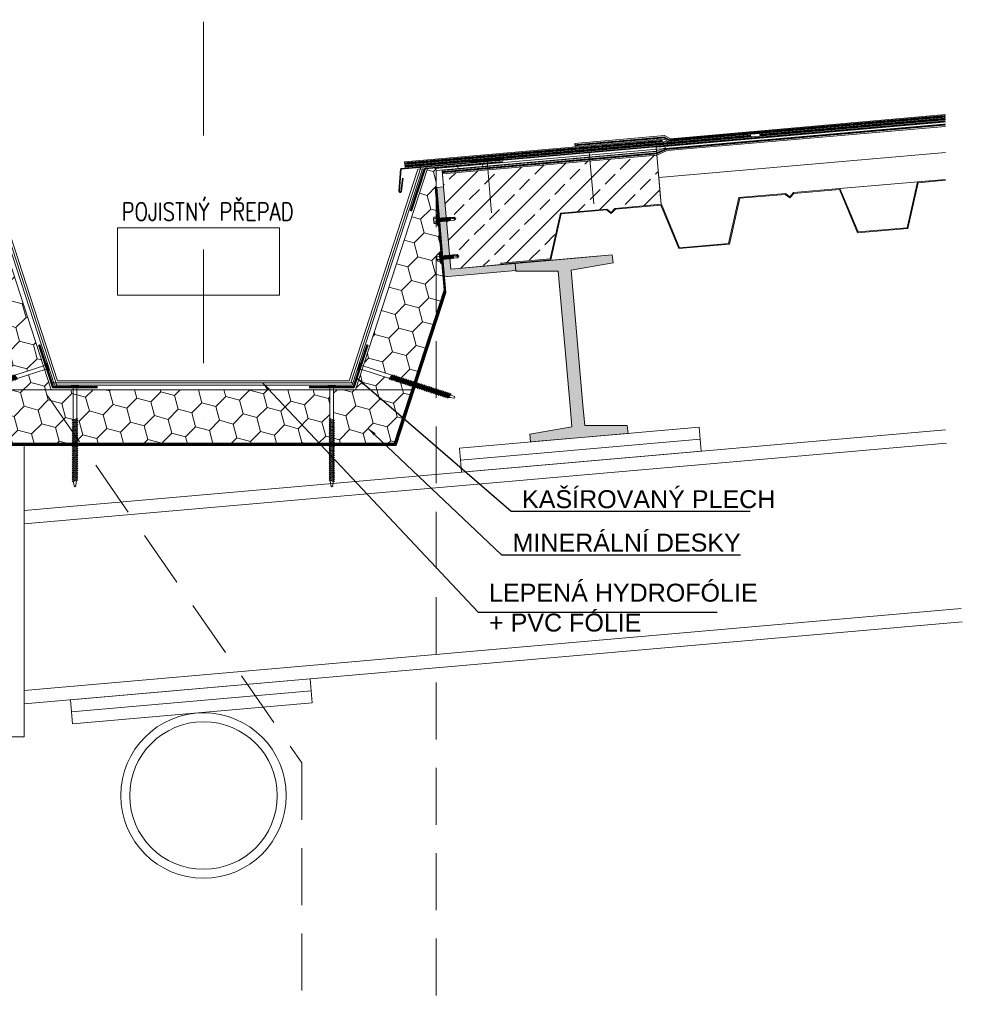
# Model space of a CAD drawing. Header units: millimetres. Extents: x -485339 to 350584, y -1189936 to 0.
# Tile 59 of 256: x -309679 to -308628, y -1059342 to -1058243. Entities that reach past the tile are written whole.
import ezdxf

# ---------------------------------------------------------------- set-up
doc = ezdxf.new("R2010")
doc.units = ezdxf.units.MM
doc.header["$LTSCALE"] = 10
for name, pattern in [('ACAD_ISO10W100', [18.5, 12, -3, 0.5, -3]), ('DASHDOT', [25.4, 12.7, -6.35, 0, -6.35]), ('ČÁRKOVANÁ', [19.05, 12.7, -6.35]), ('ČÁRKOVANÁ2', [9.525, 6.35, -3.175])]:
    doc.linetypes.add(name, pattern=pattern)
for name, color, linetype, lineweight in [('N_klemp', 220, 'Continuous', 35), ('N_popis', 10, 'Continuous', 18), ('N_čáry_plné', 10, 'Continuous', 18), ('N_čáry_pod', 10, 'ČÁRKOVANÁ', 18), ('N_šrary', 10, 'Continuous', 18), ('St_čáry_plné', 250, 'Continuous', 18), ('St_čáry_pod', 250, 'ČÁRKOVANÁ2', 18), ('St_šrafy', 250, 'Continuous', 18)]:
    doc.layers.add(name, color=color, linetype=linetype, lineweight=lineweight)
doc.styles.add('Andy', font='arial.ttf')
doc.styles.get("Standard").update_dxf_attribs({"font": 'simplex.shx', "width": 0.8})
doc.linetypes.add('LEPENÍ', pattern='A,3.81,[130,LTYPESHP.SHX,S=6.35,R=0,X=0,Y=0],3.81', length=7.62)
doc.linetypes.add('PVC', pattern='A,0,-0.0001,[6,atelier.SHX,S=0.01,R=0,X=0,Y=0],-0.08,[133,LTYPESHP.SHX,S=0.01,R=0,X=-0.01,Y=0],-0.07', length=0.1501)
doc.linetypes.add('ZIGZAG', pattern='A,0.00254,-5.08,[131,ltypeshp.shx,S=5.08,R=0,X=-5.08,Y=0],-10.16,[131,ltypeshp.shx,S=5.08,R=180,X=5.08,Y=0],-5.08', length=20.32254)
doc.dimstyles.get("Standard").update_dxf_attribs({"dimtxt": 0.18, "dimasz": 0.18, "dimexe": 0.18, "dimexo": 0.0625, "dimgap": 0.09, "dimtad": 0, "dimtih": 1, "dimtoh": 1, "dimdec": 4, "dimzin": 0, "dimdsep": 46, "dimtxsty": 'Standard', "dimcen": 0.09, "dimadec": 0, "dimazin": 0, "dimtfac": 1, "dimtdec": 4, "dimtofl": 0, "dimtmove": 0, "dimatfit": 3, "dimfxl": 1, "dimtolj": 1, "dimtzin": 0, "dimarcsym": 0})

# ---------------------------------------------------------------- blocks, each defined once
blk = doc.blocks.new('*U8596')
for p, q in [((-6, -3.4), (-6, 3.4)), ((-5.6, 4.5), (-2, 4.5)), ((-5.6, 2.2), (-2, 2.2)), ((-2, 4.5), (-1, 8)), ((-2, -4.5), (-2, 4.5)), ((0, 8), (-1, 8)), ((-1, -8), (-1, 8)), ((0, -8), (0, 8)), ((0, 2), (0.9, 2)), ((0, 1.9), (0.9, -2)), ((1.4, 2.8), (0.9, 2)), ((1.9, -2), (0.9, 2)), ((1.4, 2.8), (2.3, -2.7)), ((1.4, 2.8), (1.8, 2)), ((1.8, 2), (2.7, -2)), ((1.8, 2), (2.8, 2)), ((3.2, 2.8), (2.8, 2)), ((3.7, -2), (2.8, 2)), ((3.2, 2.8), (4.1, -2.7)), ((3.2, 2.8), (3.6, 2)), ((3.6, 2), (4.6, -2)), ((3.6, 2), (4.6, 2)), ((5, 2.8), (4.6, 2)), ((5.5, -2), (4.6, 2)), ((5, 2.8), (6, -2.7)), ((5, 2.8), (5.5, 2)), ((5.5, 2), (6.4, -2)), ((5.5, 2), (6.4, 2)), ((6.9, 2.8), (6.4, 2)), ((7.4, -2), (6.4, 2)), ((6.9, 2.8), (7.8, -2.7)), ((6.9, 2.8), (7.3, 2)), ((7.3, 2), (8.2, -2)), ((7.3, 2), (8.3, 2)), ((8.7, 2.8), (8.3, 2)), ((9.2, -2), (8.3, 2)), ((8.7, 2.8), (9.6, -2.7)), ((8.7, 2.8), (9.1, 2)), ((9.1, 2), (10.1, 2)), ((9.1, 2), (10.1, -2)), ((10.5, 2.8), (10.1, 2)), ((11, -2), (10.1, 2)), ((10.5, 2.8), (11.5, -2.7)), ((10.5, 2.8), (11, 2)), ((11, 2), (11.9, -2)), ((11, 2), (11.9, 2)), ((12.4, 2.8), (11.9, 2)), ((12.9, -2), (11.9, 2)), ((12.4, 2.8), (13.3, -2.7)), ((12.4, 2.8), (12.8, 2)), ((12.8, 2), (13.7, -2)), ((12.8, 2), (13.8, 2)), ((14.2, 2.8), (13.8, 2)), ((14.7, -2), (13.8, 2)), ((14.2, 2.8), (15.1, -2.7)), ((14.2, 2.8), (14.6, 2)), ((14.6, 2), (15.6, -2)), ((14.6, 2), (15.6, 2)), ((16, 2.8), (15.6, 2)), ((15.6, 2), (17, -2)), ((16, 2.8), (17, -2)), ((16, 2.8), (16.5, 2)), ((16.5, 2), (17, -2)), ((16.5, 2), (17, 2)), ((17, 2), (17.6, 2.3)), ((17, 2), (17, -2)), ((22.3, -0.3), (17.5, 1.2)), ((25, 0), (17.6, 2.3)), ((17.6, 2.3), (23, 2.3)), ((17.6, -2.3), (17.6, 1.2)), ((18.3, 2.1), (22.9, 2.1)), ((25, 0), (22.3, -0.3)), ((22.9, 2.1), (23, 2.3)), ((24.6, 0.1), (22.9, 2.1)), ((25, 0), (23, 2.3)), ((23, -2.3), (25, 0)), ((-5.6, -2.2), (-2, -2.2)), ((-5.6, -4.5), (-2, -4.5)), ((-2, -4.5), (-1, -8)), ((0, -8), (-1, -8)), ((0, 0), (0.5, -2.7)), ((0, -2), (0, -1.9)), ((0.5, -2.7), (0, -2)), ((0, -2), (0, -2)), ((0.5, -2.7), (0.9, -2)), ((0.9, -2), (1.9, -2)), ((2.3, -2.7), (1.9, -2)), ((2.3, -2.7), (2.7, -2)), ((2.7, -2), (3.7, -2)), ((4.1, -2.7), (3.7, -2)), ((4.1, -2.7), (4.6, -2)), ((4.6, -2), (5.5, -2)), ((6, -2.7), (5.5, -2)), ((6, -2.7), (6.4, -2)), ((6.4, -2), (7.4, -2)), ((7.8, -2.7), (7.4, -2)), ((7.8, -2.7), (8.2, -2)), ((8.2, -2), (9.2, -2)), ((9.6, -2.7), (9.2, -2)), ((9.6, -2.7), (10.1, -2)), ((10.1, -2), (11, -2)), ((11.5, -2.7), (11, -2)), ((11.5, -2.7), (11.9, -2)), ((11.9, -2), (12.9, -2)), ((13.3, -2.7), (12.9, -2)), ((13.3, -2.7), (13.7, -2)), ((13.7, -2), (14.7, -2)), ((15.1, -2.7), (14.7, -2)), ((15.1, -2.7), (15.6, -2)), ((15.6, -2), (17, -2)), ((17.6, -2.3), (17, -2)), ((17.6, -2.3), (23, -2.3)), ((23, -2.3), (22.3, -0.3))]:
    blk.add_line(p, q)
for centre, radius, start, end in [((-4.3, 3.4), 1.66, 137.4679, 222.5321), ((0, 0), 6, 157.9757, 202.0243), ((17.6, 1.8), 0.573, 138.0954, 252.4955), ((-4.3, -3.4), 1.66, 137.4679, 222.5321)]:
    blk.add_arc(centre, radius, start, end)
blk = doc.blocks.new('G$C19A75D08')
at = {"layer": 'N_čáry_plné', "linetype": 'ByBlock'}
for p, q in [((-4.1, 0.3), (-4.1, 0)), ((-4.1, 0.3), (4.1, 0.3)), ((-4.1, 0), (-3.9, 0)), ((-4.1, 0), (4.1, 0)), ((2.1, 0.3), (-2.1, 0.3)), ((4.1, 0.3), (4.1, 0)), ((-2.1, -37.5), (-2.1, -2.3)), ((2.1, -36.2), (2.1, -2.3)), ((-3.1, -38.4), (-2.1, -37.5)), ((-3.1, -38.4), (-2.1, -38.6)), ((-3.1, -40.5), (-2.1, -39.6)), ((-3.1, -40.5), (-2.1, -40.7)), ((-3.1, -42.5), (-2.1, -41.7)), ((-3.1, -42.5), (-2.1, -42.7)), ((-3.1, -44.6), (-2.1, -43.7)), ((-2.1, -37.5), (2.1, -36.2)), ((-2.1, -38.6), (2.1, -37.2)), ((-2.1, -39.6), (2.1, -38.2)), ((-2.1, -38.6), (-2.1, -39.6)), ((-2.1, -40.7), (2.1, -39.3)), ((-2.1, -41.7), (2.1, -40.3)), ((-2.1, -40.7), (-2.1, -41.7)), ((-2.1, -42.7), (2.1, -41.4)), ((-2.1, -43.7), (2.1, -42.3)), ((-2.1, -42.7), (-2.1, -43.7)), ((-2.1, -44.8), (2.1, -43.4)), ((2.1, -35.2), (2.1, -36.2)), ((2.1, -36.2), (3.1, -36.4)), ((2.1, -37.2), (3.1, -36.4)), ((2.1, -37.2), (2.1, -38.2)), ((2.1, -38.2), (3.1, -38.4)), ((2.1, -39.3), (3.1, -38.4)), ((2.1, -39.3), (2.1, -40.3)), ((2.1, -40.3), (3.1, -40.5)), ((2.1, -41.4), (3.1, -40.5)), ((2.1, -41.4), (2.1, -42.3)), ((2.1, -42.3), (3.1, -42.5)), ((2.1, -43.4), (3.1, -42.5)), ((2.1, -43.4), (2.1, -44.4)), ((-3.1, -44.6), (-2.1, -44.8)), ((-3.1, -46.7), (-2.1, -45.8)), ((-3.1, -46.7), (-2.1, -46.9)), ((-3.1, -48.7), (-2.1, -47.8)), ((-3.1, -48.7), (-2.1, -48.9)), ((-3.1, -50.8), (-2.1, -49.9)), ((-3.1, -50.8), (-2.1, -51)), ((-3.1, -52.8), (-2.1, -51.9)), ((-3.1, -52.8), (-2.1, -53)), ((-3.1, -54.9), (-2.1, -54)), ((-3.1, -54.9), (-2.1, -55.1)), ((-2.1, -45.8), (2.1, -44.4)), ((-2.1, -44.8), (-2.1, -45.8)), ((-2.1, -46.9), (2.1, -45.5)), ((-2.1, -47.8), (2.1, -46.5)), ((-2.1, -46.9), (-2.1, -47.8)), ((-2.1, -48.9), (2.1, -47.5)), ((-2.1, -49.9), (2.1, -48.5)), ((-2.1, -48.9), (-2.1, -49.9)), ((-2.1, -51), (2.1, -49.6)), ((-2.1, -51.9), (2.1, -50.6)), ((-2.1, -51), (-2.1, -51.9)), ((-2.1, -53), (2.1, -51.7)), ((-2.1, -54), (2.1, -52.6)), ((-2.1, -53), (-2.1, -54)), ((-2.1, -55.1), (2.1, -53.7)), ((-2.1, -56.1), (2.1, -54.7)), ((2.1, -44.4), (3.1, -44.6)), ((2.1, -45.5), (3.1, -44.6)), ((2.1, -45.5), (2.1, -46.5)), ((2.1, -46.5), (3.1, -46.7)), ((2.1, -47.5), (3.1, -46.7)), ((2.1, -47.5), (2.1, -48.5)), ((2.1, -48.5), (3.1, -48.7)), ((2.1, -49.6), (3.1, -48.7)), ((2.1, -49.6), (2.1, -50.6)), ((2.1, -50.6), (3.1, -50.8)), ((2.1, -51.7), (3.1, -50.8)), ((2.1, -51.7), (2.1, -52.6)), ((2.1, -52.6), (3.1, -52.8)), ((2.1, -53.7), (3.1, -52.8)), ((2.1, -53.7), (2.1, -54.7)), ((2.1, -54.7), (3.1, -54.9)), ((2.1, -55.8), (3.1, -54.9)), ((-3.1, -56.9), (-2.1, -56.1)), ((-3.1, -56.9), (-2.1, -57.1)), ((-3.1, -59), (-2.1, -58.1)), ((-3.1, -59), (-2.1, -59.2)), ((-3.1, -61.1), (-2.1, -60.2)), ((-3.1, -61.1), (-2.1, -61.3)), ((-3.1, -63.1), (-2.1, -62.2)), ((-3.1, -63.1), (-2.1, -63.3)), ((-3.1, -65.2), (-2.1, -64.3)), ((-3.1, -65.2), (-2.1, -65.4)), ((-2.1, -55.1), (-2.1, -56.1)), ((-2.1, -57.1), (2.1, -55.8)), ((-2.1, -58.1), (2.1, -56.7)), ((-2.1, -57.1), (-2.1, -58.1)), ((-2.1, -59.2), (2.1, -57.8)), ((-2.1, -60.2), (2.1, -58.8)), ((-2.1, -59.2), (-2.1, -60.2)), ((-2.1, -61.3), (2.1, -59.9)), ((-2.1, -62.2), (2.1, -60.9)), ((-2.1, -61.3), (-2.1, -62.2)), ((-2.1, -63.3), (2.1, -61.9)), ((-2.1, -64.3), (2.1, -62.9)), ((-2.1, -63.3), (-2.1, -64.3)), ((-2.1, -65.4), (2.1, -64)), ((-2.1, -66.4), (2.1, -65)), ((-2.1, -65.4), (-2.1, -66.4)), ((2.1, -55.8), (2.1, -56.7)), ((2.1, -56.7), (3.1, -56.9)), ((2.1, -57.8), (3.1, -56.9)), ((2.1, -57.8), (2.1, -58.8)), ((2.1, -58.8), (3.1, -59)), ((2.1, -59.9), (3.1, -59)), ((2.1, -59.9), (2.1, -60.9)), ((2.1, -60.9), (3.1, -61.1)), ((2.1, -61.9), (3.1, -61.1)), ((2.1, -61.9), (2.1, -62.9)), ((2.1, -62.9), (3.1, -63.1)), ((2.1, -64), (3.1, -63.1)), ((2.1, -64), (2.1, -65)), ((2.1, -65), (3.1, -65.2)), ((2.1, -66.1), (3.1, -65.2)), ((-3.1, -67.2), (-2.1, -66.4)), ((-3.1, -67.2), (-2.1, -67.4)), ((-3.1, -69.3), (-2.1, -68.4)), ((-3.1, -69.3), (-2.1, -69.5)), ((-3.1, -71.4), (-2.1, -70.5)), ((-3.1, -71.4), (-2.1, -71.6)), ((-3.1, -73.4), (-2.1, -72.5)), ((-3.1, -73.4), (-2.1, -73.6)), ((-3.1, -75.5), (-2.1, -74.6)), ((-3.1, -75.5), (-2.1, -75.7)), ((-3.1, -77.5), (-2.1, -76.6)), ((-2.1, -67.4), (2.1, -66.1)), ((-2.1, -68.4), (2.1, -67)), ((-2.1, -67.4), (-2.1, -68.4)), ((-2.1, -69.5), (2.1, -68.1)), ((-2.1, -70.5), (2.1, -69.1)), ((-2.1, -69.5), (-2.1, -70.5)), ((-2.1, -71.6), (2.1, -70.2)), ((-2.1, -72.5), (2.1, -71.2)), ((-2.1, -71.6), (-2.1, -72.5)), ((-2.1, -73.6), (2.1, -72.2)), ((-2.1, -74.6), (2.1, -73.2)), ((-2.1, -73.6), (-2.1, -74.6)), ((-2.1, -75.7), (2.1, -74.3)), ((-2.1, -76.6), (2.1, -75.3)), ((-2.1, -75.7), (-2.1, -76.6)), ((-2.1, -77.7), (2.1, -76.4)), ((2.1, -66.1), (2.1, -67)), ((2.1, -67), (3.1, -67.2)), ((2.1, -68.1), (3.1, -67.2)), ((2.1, -68.1), (2.1, -69.1)), ((2.1, -69.1), (3.1, -69.3)), ((2.1, -70.2), (3.1, -69.3)), ((2.1, -70.2), (2.1, -71.2)), ((2.1, -71.2), (3.1, -71.4)), ((2.1, -72.2), (3.1, -71.4)), ((2.1, -72.2), (2.1, -73.2)), ((2.1, -73.2), (3.1, -73.4)), ((2.1, -74.3), (3.1, -73.4)), ((2.1, -74.3), (2.1, -75.3)), ((2.1, -75.3), (3.1, -75.5)), ((2.1, -76.4), (3.1, -75.5)), ((2.1, -76.4), (2.1, -77.3)), ((-3.1, -77.5), (-2.1, -77.7)), ((-3.1, -79.6), (-2.1, -78.7)), ((-3.1, -79.6), (-2.1, -79.8)), ((-3.1, -81.6), (-2.1, -80.8)), ((-3.1, -81.6), (-2.1, -81.8)), ((-3.1, -83.7), (-2.1, -82.8)), ((-3.1, -83.7), (-2.1, -83.9)), ((-3.1, -85.8), (-2.1, -84.9)), ((-3.1, -85.8), (-2.1, -86)), ((-3.1, -87.8), (-2.1, -86.9)), ((-3.1, -87.8), (-2.1, -88)), ((-2.1, -78.7), (2.1, -77.3)), ((-2.1, -77.7), (-2.1, -78.7)), ((-2.1, -79.8), (2.1, -78.4)), ((-2.1, -80.8), (2.1, -79.4)), ((-2.1, -79.8), (-2.1, -80.8)), ((-2.1, -81.8), (2.1, -80.5)), ((-2.1, -82.8), (2.1, -81.4)), ((-2.1, -81.8), (-2.1, -82.8)), ((-2.1, -83.9), (2.1, -82.5)), ((-2.1, -84.9), (2.1, -83.5)), ((-2.1, -83.9), (-2.1, -84.9)), ((-2.1, -86), (2.1, -84.6)), ((-2.1, -86.9), (2.1, -85.6)), ((-2.1, -86), (-2.1, -86.9)), ((-2.1, -88), (2.1, -86.6)), ((-2.1, -89), (2.1, -87.6)), ((2.1, -77.3), (3.1, -77.5)), ((2.1, -78.4), (3.1, -77.5)), ((2.1, -78.4), (2.1, -79.4)), ((2.1, -79.4), (3.1, -79.6)), ((2.1, -80.5), (3.1, -79.6)), ((2.1, -80.5), (2.1, -81.4)), ((2.1, -81.4), (3.1, -81.6)), ((2.1, -82.5), (3.1, -81.6)), ((2.1, -82.5), (2.1, -83.5)), ((2.1, -83.5), (3.1, -83.7)), ((2.1, -84.6), (3.1, -83.7)), ((2.1, -84.6), (2.1, -85.6)), ((2.1, -85.6), (3.1, -85.8)), ((2.1, -86.6), (3.1, -85.8)), ((2.1, -86.6), (2.1, -87.6)), ((2.1, -87.6), (3.1, -87.8)), ((2.1, -88.7), (3.1, -87.8)), ((-3.1, -89.9), (-2.1, -89)), ((-3.1, -89.9), (-2.1, -90.1)), ((-3.1, -91.9), (-2.1, -91)), ((-3.1, -91.9), (-2.1, -92.1)), ((-3.1, -94), (-2.1, -93.1)), ((-3.1, -94), (-2.1, -94.2)), ((-3.1, -96.1), (-2.1, -95.2)), ((-3.1, -96.1), (-2.1, -96.3)), ((-3.1, -98.1), (-2.1, -97.2)), ((-3.1, -98.1), (-2.1, -98.3)), ((-2.1, -88), (-2.1, -89)), ((-2.1, -90.1), (2.1, -88.7)), ((-2.1, -91), (2.1, -89.7)), ((-2.1, -90.1), (-2.1, -91)), ((-2.1, -92.1), (2.1, -90.8)), ((-2.1, -93.1), (2.1, -91.7)), ((-2.1, -92.1), (-2.1, -93.1)), ((-2.1, -94.2), (2.1, -92.8)), ((-2.1, -95.2), (2.1, -93.8)), ((-2.1, -94.2), (-2.1, -95.2)), ((-2.1, -96.3), (2.1, -94.9)), ((-2.1, -97.2), (2.1, -95.9)), ((-2.1, -96.3), (-2.1, -97.2)), ((-2.1, -98.3), (2.1, -96.9)), ((-2.1, -99.3), (2.1, -97.9)), ((-2.1, -98.3), (-2.1, -99.3)), ((2.1, -88.7), (2.1, -89.7)), ((2.1, -89.7), (3.1, -89.9)), ((2.1, -90.8), (3.1, -89.9)), ((2.1, -90.8), (2.1, -91.7)), ((2.1, -91.7), (3.1, -91.9)), ((2.1, -92.8), (3.1, -91.9)), ((2.1, -92.8), (2.1, -93.8)), ((2.1, -93.8), (3.1, -94)), ((2.1, -94.9), (3.1, -94)), ((2.1, -94.9), (2.1, -95.9)), ((2.1, -95.9), (3.1, -96.1)), ((2.1, -96.9), (3.1, -96.1)), ((2.1, -96.9), (2.1, -97.9)), ((2.1, -97.9), (3.1, -98.1)), ((2.1, -99), (3.1, -98.1)), ((-3.1, -100.2), (-2.1, -99.3)), ((-3.1, -100.2), (-2.1, -100.4)), ((-3.1, -102.2), (-2.1, -101.3)), ((-3.1, -102.2), (-2.1, -102.4)), ((-3.1, -104.3), (-2.1, -103.4)), ((-3.1, -104.3), (-2.1, -104.5)), ((-3.1, -106.3), (-2.1, -105.5)), ((-3.1, -106.3), (-2.1, -106.5)), ((-2.1, -100.4), (2.1, -99)), ((-2.1, -101.3), (2.1, -100)), ((-2.1, -100.4), (-2.1, -101.3)), ((-2.1, -102.4), (2.1, -101.1)), ((-2.1, -103.4), (2.1, -102)), ((-2.1, -102.4), (-2.1, -103.4)), ((-2.1, -104.5), (2.1, -103.1)), ((-2.1, -105.5), (2.1, -104.1)), ((-2.1, -104.5), (-2.1, -105.5)), ((-2.1, -106.5), (2.1, -105.2)), ((-1.5, -107.1), (-2.1, -106.5)), ((-1.5, -107.1), (-1, -111.2)), ((1.5, -107.1), (1, -111.2)), ((1.5, -107.1), (2.1, -105.2)), ((2.1, -99), (2.1, -100)), ((2.1, -100), (3.1, -100.2)), ((2.1, -101.1), (3.1, -100.2)), ((2.1, -101.1), (2.1, -102)), ((2.1, -102), (3.1, -102.2)), ((2.1, -103.1), (3.1, -102.2)), ((2.1, -103.1), (2.1, -104.1)), ((2.1, -104.1), (3.1, -104.3)), ((2.1, -105.2), (3.1, -104.3)), ((-1, -111.2), (0, -112.2)), ((1, -111.2), (0, -112.2))]:
    blk.add_line(p, q, dxfattribs=at).dxf.unprotected_set("ltscale", 0)
for centre, radius, start, end in [((0, -16), 16.7, 75.75, 104.25), ((-5.3, -3.3), 3.51, 24.4705, 69.4691), ((-3.1, -2.3), 1.03, 0, 24.4705), ((3.1, -2.3), 1.03, 155.5295, 180), ((5.3, -3.3), 3.51, 110.5309, 155.5295)]:
    blk.add_arc(centre, radius, start, end, dxfattribs=at).dxf.unprotected_set("ltscale", 0)

msp = doc.modelspace()

# ---------------------------------------------------------------- hatches: boundary and pattern name
at = {"layer": 'N_šrary', "lineweight": 0}
h = msp.add_hatch(dxfattribs=at)
h.set_pattern_fill('HONEY', color=253, scale=5, angle=350, style=0)
h.set_pattern_definition([(345, (-313583.206, -1055506.693), (26.559393, 7.116568), [15.875, -31.75]), (105, (-313583.206, -1055506.693), (-19.442825, 19.442825), [15.875, -31.75]), (45, (-313583.206, -1055506.693), (7.116568, 26.559393), [-31.75, 15.875])])
h.paths.add_polyline_path([(-309767.5, -1058471.2), (-309766.9, -1058471), (-309767, -1058470), (-309765.9, -1058470.7), (-309765, -1058470.4), (-309765.1, -1058469.3), (-309763.9, -1058470), (-309763, -1058469.7), (-309763.1, -1058468.7), (-309762, -1058469.4), (-309761, -1058469.1), (-309761.2, -1058468.1), (-309760, -1058468.8), (-309759.1, -1058468.5), (-309759.2, -1058467.4), (-309758, -1058468.1), (-309757.1, -1058467.8), (-309757.2, -1058466.8), (-309756.1, -1058467.5), (-309755.2, -1058467.2), (-309755.3, -1058466.2), (-309754.1, -1058466.9), (-309753.2, -1058466.6), (-309753.3, -1058465.5), (-309752.2, -1058466.2), (-309751.2, -1058465.9), (-309751.4, -1058464.9), (-309750.2, -1058465.6), (-309749.3, -1058465.3), (-309749.4, -1058464.3), (-309748.3, -1058465), (-309747.3, -1058464.7), (-309747.5, -1058463.6), (-309746.3, -1058464.3), (-309745.4, -1058464), (-309745.4, -1058463.8), (-309745.3, -1058463.1), (-309742.4, -1058429.9), (-309734.5, -1058430.6), (-309737.2, -1058461.4), (-309710.4, -1058452.7), (-309771.4, -1058265), (-309824, -1058260.4), (-309826.6, -1058289.4), (-309816.2, -1058321.4), (-309796, -1058383.4), (-309785.9, -1058414.4), (-309777.3, -1058440.9), (-309775.6, -1058446.1)])
h.paths.add_polyline_path([(-309709.9, -1058648.5), (-309709.3, -1058648.3), (-309709.4, -1058647.2), (-309708.3, -1058647.9), (-309707.4, -1058647.6), (-309707.5, -1058646.6), (-309706.3, -1058647.3), (-309705.4, -1058647), (-309705.5, -1058646), (-309704.4, -1058646.7), (-309703.4, -1058646.4), (-309703.6, -1058645.3), (-309702.4, -1058646), (-309701.5, -1058645.7), (-309701.6, -1058644.7), (-309700.4, -1058645.4), (-309699.5, -1058645.1), (-309699.6, -1058644.1), (-309698.5, -1058644.8), (-309697.6, -1058644.5), (-309697.7, -1058643.4), (-309696.5, -1058644.1), (-309695.6, -1058643.8), (-309695.7, -1058642.8), (-309694.6, -1058643.5), (-309693.6, -1058643.2), (-309693.8, -1058642.2), (-309692.6, -1058642.9), (-309691.7, -1058642.6), (-309691.8, -1058641.5), (-309690.7, -1058642.2), (-309689.7, -1058641.9), (-309689.9, -1058640.9), (-309688.7, -1058641.6), (-309687.8, -1058641.3), (-309687.9, -1058640.3), (-309686.7, -1058641), (-309685.8, -1058640.7), (-309685.9, -1058639.6), (-309684.8, -1058640.3), (-309652.8, -1058630), (-309709.1, -1058456.6), (-309737.6, -1058465.8), (-309743.2, -1058530.3), (-309748.4, -1058529.8)])
h.paths.add_polyline_path([(-309748.4, -1058529.8), (-309743.2, -1058530.3), (-309737.6, -1058465.8), (-309738.9, -1058466.3), (-309739.8, -1058466.6), (-309739.7, -1058467.6), (-309740.8, -1058466.9), (-309741.8, -1058467.2), (-309741.6, -1058468.2), (-309742.8, -1058467.5), (-309743.7, -1058467.8), (-309743.6, -1058468.9), (-309744.8, -1058468.2), (-309745.8, -1058468.3), (-309745.6, -1058469.5), (-309745.9, -1058469.3), (-309750.5, -1058521.6), (-309751.1, -1058521.5)])
h.paths.add_polyline_path([(-309751.1, -1058521.5), (-309750.5, -1058521.6), (-309745.9, -1058469.3), (-309746.7, -1058468.8), (-309747.6, -1058469.1), (-309747.5, -1058470.1), (-309748.7, -1058469.4), (-309749.6, -1058469.7), (-309749.5, -1058470.8), (-309750.6, -1058470.1), (-309751.6, -1058470.4), (-309751.4, -1058471.4), (-309752.6, -1058470.7), (-309753.5, -1058471), (-309753.4, -1058472), (-309754.5, -1058471.3), (-309755.5, -1058471.6), (-309755.3, -1058472.7), (-309756.5, -1058472), (-309757.4, -1058472.3), (-309757.3, -1058473.3), (-309758.5, -1058472.6), (-309759.4, -1058472.9), (-309759.3, -1058473.9), (-309760.4, -1058473.2), (-309761.3, -1058473.5), (-309761.2, -1058474.6), (-309762.4, -1058473.9), (-309763.3, -1058474.2), (-309763.2, -1058475.2), (-309764.3, -1058474.5), (-309765.3, -1058474.8), (-309765.1, -1058475.8), (-309766.2, -1058475.2), (-309751.8, -1058519.5)])
h.paths.add_polyline_path([(-309651.5, -1058633.9), (-309681.3, -1058643.5), (-309682.2, -1058643.8), (-309682.1, -1058644.9), (-309683.2, -1058644.2), (-309684.2, -1058644.5), (-309684, -1058645.5), (-309685.2, -1058644.8), (-309686.1, -1058645.1), (-309686, -1058646.1), (-309687.2, -1058645.4), (-309688.1, -1058645.7), (-309688, -1058646.8), (-309689.1, -1058646.1), (-309690, -1058646.4), (-309689.9, -1058647.4), (-309691.1, -1058646.7), (-309692, -1058647), (-309691.9, -1058648), (-309693, -1058647.3), (-309694, -1058647.6), (-309693.8, -1058648.7), (-309695, -1058648), (-309695.9, -1058648.3), (-309695.8, -1058649.3), (-309696.9, -1058648.6), (-309697.9, -1058648.9), (-309697.7, -1058649.9), (-309698.9, -1058649.2), (-309699.8, -1058649.5), (-309699.7, -1058650.6), (-309700.9, -1058649.9), (-309701.8, -1058650.2), (-309701.7, -1058651.2), (-309702.8, -1058650.5), (-309703.7, -1058650.8), (-309703.6, -1058651.8), (-309704.8, -1058651.1), (-309705.7, -1058651.4), (-309705.6, -1058652.5), (-309706.7, -1058651.8), (-309707.7, -1058652.1), (-309707.5, -1058653.1), (-309708.6, -1058652.5), (-309707.3, -1058656.3), (-309644.3, -1058656.3)])
h.paths.add_polyline_path([(-309619.8, -1058656.3), (-309644.3, -1058656.3), (-309707.3, -1058656.3), (-309701.3, -1058674.8), (-309687.8, -1058716.3), (-309611.2, -1058716.3), (-309474.4, -1058716.3), (-309474.4, -1058656.3), (-309615.7, -1058656.3)])
h.paths.add_polyline_path([(-309474.4, -1058716.3), (-309333.3, -1058716.3), (-309334.2, -1058715.5), (-309333.2, -1058715.3), (-309333.2, -1058714.4), (-309334.2, -1058713.5), (-309333.2, -1058713.3), (-309333.2, -1058712.3), (-309334.2, -1058711.4), (-309333.2, -1058711.2), (-309333.2, -1058710.2), (-309334.2, -1058709.4), (-309333.2, -1058709.2), (-309333.2, -1058708.2), (-309334.2, -1058707.3), (-309333.2, -1058707.1), (-309333.2, -1058706.1), (-309334.2, -1058705.2), (-309333.2, -1058705), (-309333.2, -1058704.1), (-309334.2, -1058703.2), (-309333.2, -1058703), (-309333.2, -1058702), (-309334.2, -1058701.1), (-309333.2, -1058700.9), (-309333.2, -1058700), (-309334.2, -1058699.1), (-309333.2, -1058698.9), (-309333.2, -1058697.9), (-309334.2, -1058697), (-309333.2, -1058696.8), (-309333.2, -1058695.8), (-309334.2, -1058694.9), (-309333.2, -1058694.7), (-309333.2, -1058693.8), (-309334.2, -1058692.9), (-309333.2, -1058692.7), (-309333.2, -1058691.7), (-309334.2, -1058690.8), (-309333.2, -1058690.6), (-309333.2, -1058689.7), (-309334.2, -1058688.8), (-309333.2, -1058688.6), (-309333.2, -1058687.6), (-309333.2, -1058656.3), (-309474.4, -1058656.3)])
h.paths.add_polyline_path([(-309241.5, -1058656.3), (-309304.6, -1058656.3), (-309329.1, -1058656.3), (-309329.1, -1058689.9), (-309328, -1058690.8), (-309329.1, -1058691), (-309329.1, -1058692), (-309328, -1058692.9), (-309329.1, -1058693.1), (-309329.1, -1058694.1), (-309328, -1058694.9), (-309329.1, -1058695.1), (-309329.1, -1058696.1), (-309328, -1058697), (-309329.1, -1058697.2), (-309329.1, -1058698.2), (-309328, -1058699.1), (-309329.1, -1058699.3), (-309329.1, -1058700.2), (-309328, -1058701.1), (-309329.1, -1058701.3), (-309329.1, -1058702.3), (-309328, -1058703.2), (-309329.1, -1058703.4), (-309329.1, -1058704.4), (-309328, -1058705.2), (-309329.1, -1058705.4), (-309329.1, -1058706.4), (-309328, -1058707.3), (-309329.1, -1058707.5), (-309329.1, -1058708.5), (-309328, -1058709.4), (-309329.1, -1058709.6), (-309329.1, -1058710.5), (-309328, -1058711.4), (-309329.1, -1058711.6), (-309329.1, -1058712.6), (-309328, -1058713.5), (-309329.1, -1058713.7), (-309329.1, -1058714.6), (-309328, -1058715.5), (-309329.1, -1058715.7), (-309329.1, -1058716.3), (-309261, -1058716.3)])
h.paths.add_polyline_path([(-309240.2, -1058652.5), (-309241.3, -1058653.1), (-309241.2, -1058652.1), (-309242.1, -1058651.8), (-309243.2, -1058652.5), (-309243.1, -1058651.4), (-309244, -1058651.1), (-309245.2, -1058651.8), (-309245.1, -1058650.8), (-309246, -1058650.5), (-309247.2, -1058651.2), (-309247, -1058650.2), (-309248, -1058649.9), (-309249.1, -1058650.6), (-309249, -1058649.5), (-309249.9, -1058649.2), (-309251.1, -1058649.9), (-309251, -1058648.9), (-309251.9, -1058648.6), (-309253, -1058649.3), (-309252.9, -1058648.3), (-309253.8, -1058648), (-309255, -1058648.7), (-309254.9, -1058647.6), (-309255.8, -1058647.3), (-309257, -1058648), (-309256.8, -1058647), (-309257.8, -1058646.7), (-309258.9, -1058647.4), (-309258.8, -1058646.4), (-309259.7, -1058646.1), (-309260.9, -1058646.8), (-309260.7, -1058645.7), (-309261.7, -1058645.4), (-309262.8, -1058646.1), (-309262.7, -1058645.1), (-309263.6, -1058644.8), (-309264.8, -1058645.5), (-309264.7, -1058644.5), (-309265.6, -1058644.2), (-309266.7, -1058644.9), (-309266.6, -1058643.8), (-309267.5, -1058643.5), (-309297.3, -1058633.9), (-309304.6, -1058656.3), (-309241.5, -1058656.3)])
h.paths.add_polyline_path([(-309157.6, -1058403.4), (-309224.3, -1058409.3), (-309296, -1058630), (-309264, -1058640.3), (-309262.9, -1058639.6), (-309263, -1058640.7), (-309262.1, -1058641), (-309260.9, -1058640.3), (-309261.1, -1058641.3), (-309260.1, -1058641.6), (-309259, -1058640.9), (-309259.1, -1058641.9), (-309258.2, -1058642.2), (-309257, -1058641.5), (-309257.1, -1058642.6), (-309256.2, -1058642.9), (-309255.1, -1058642.2), (-309255.2, -1058643.2), (-309254.3, -1058643.5), (-309253.1, -1058642.8), (-309253.2, -1058643.8), (-309252.3, -1058644.1), (-309251.1, -1058643.4), (-309251.3, -1058644.5), (-309250.3, -1058644.8), (-309249.2, -1058644.1), (-309249.3, -1058645.1), (-309248.4, -1058645.4), (-309247.2, -1058644.7), (-309247.3, -1058645.7), (-309246.4, -1058646), (-309245.3, -1058645.3), (-309245.4, -1058646.4), (-309244.5, -1058646.7), (-309243.3, -1058646), (-309243.4, -1058647), (-309242.5, -1058647.3), (-309241.3, -1058646.6), (-309241.5, -1058647.6), (-309240.5, -1058647.9), (-309239.4, -1058647.2), (-309239.5, -1058648.3), (-309238.9, -1058648.5), (-309214.5, -1058573.3), (-309214.5, -1058470.8), (-309216.7, -1058471, -0.187741), (-309217.2, -1058470.1), (-309217.4, -1058467.4), (-309217.6, -1058464.7, -0.187741), (-309217.3, -1058463.8), (-309214.5, -1058463.6), (-309214.5, -1058440.2), (-309214.5, -1058411.5), (-309157.4, -1058406.5), (-309157.5, -1058404.5)])
h.paths.add_polyline_path([(-309205.3, -1058545.1), (-309208.3, -1058510.8), (-309208.5, -1058511.2), (-309209, -1058510.6), (-309208.5, -1058515.4), (-309209.3, -1058515.4), (-309210.4, -1058512.7), (-309213.2, -1058513, -0.187741), (-309213.6, -1058512.1), (-309213.8, -1058509.5), (-309214.1, -1058506.8, -0.187741), (-309213.8, -1058505.9), (-309211, -1058505.6), (-309210.4, -1058502.8), (-309209.6, -1058502.7), (-309209.2, -1058507.4), (-309208.6, -1058507.4), (-309212, -1058469.3), (-309212.1, -1058469.2), (-309212.5, -1058468.6), (-309212.1, -1058473.3), (-309212.9, -1058473.4), (-309213.9, -1058470.7), (-309214.5, -1058470.8), (-309214.5, -1058573.3)])
at = {"layer": 'St_šrafy'}
h = msp.add_hatch(dxfattribs=at)
h.set_pattern_fill('ANSI33', color=256, scale=5)
h.set_pattern_definition([(45, (702.88, -3628.678), (-22.4506403, 22.4506403), []), (45, (725.332, -3628.678), (-22.4506403, 22.4506403), [15.875, -7.9375])])
h.paths.add_polyline_path([(-308966.3, -1058419.5), (-308968.4, -1058394.6), (-309207.6, -1058415.5), (-309206.4, -1058429.9), (-309198.4, -1058521.6), (-309142.2, -1058516.7), (-309142.3, -1058516.2), (-309142.4, -1058515.2), (-309087.6, -1058510.4), (-309076, -1058459.2), (-309024.3, -1058454.7), (-309019.4, -1058458.4), (-309015.2, -1058453.9), (-308963.6, -1058449.4)])
h = msp.add_hatch(color=253, dxfattribs=at)
h.dxf.hatch_style = 1
h.paths.add_polyline_path([(-309205.6, -1058530.3), (-309214.4, -1058430.6), (-309206.4, -1058429.9), (-309198.4, -1058521.6), (-309126.6, -1058515.3), (-309125.9, -1058523.3)])
h = msp.add_hatch(color=253, dxfattribs=at)
h.dxf.hatch_style = 1
h.paths.add_polyline_path([(-309079.5, -1058511.2), (-309126.6, -1058515.3), (-309125.9, -1058524.1), (-309078.4, -1058524.1), (-309065.2, -1058674.7), (-309063.2, -1058697.6), (-309110, -1058705.8), (-309109.2, -1058714.6), (-309000.6, -1058705.1), (-309001.4, -1058696.3), (-309048.8, -1058696.3), (-309050.9, -1058673.4), (-309064, -1058522.8), (-309017.3, -1058514.6), (-309018.1, -1058505.8), (-309065.2, -1058509.9)])

# ---------------------------------------------------------------- linework, layer by layer
at = {"layer": 'N_klemp', "lineweight": 35}
for points in [[(-309254.1, -1058409.9), (-308969.3, -1058385)], [(-309753.3, -1058521.3), (-309689.3, -1058718.3), (-309474.4, -1058718.3)], [(-309751.8, -1058519.5), (-309687.8, -1058716.3), (-309474.4, -1058716.3)], [(-309205.3, -1058545.1), (-309261, -1058716.3), (-309474.4, -1058716.3)], [(-309204.1, -1058547.7), (-309259.5, -1058718.3), (-309474.4, -1058718.3)]]:
    msp.add_lwpolyline(points, dxfattribs=at)
msp.add_lwpolyline([(-309254.1, -1058409.9), (-309255.8, -1058434.9, 0.952427), (-309253.7, -1058435.1), (-309251.8, -1058420.2)], format="xyb", dxfattribs=at)
at = {"layer": 'N_klemp', "ltscale": 2}
for points in [[(-309227, -1058409.5), (-309242.5, -1058457.1)], [(-309140.8, -1058402), (-309227, -1058409.5)], [(-309215.3, -1058430.7), (-309205.3, -1058545.1)], [(-309214.4, -1058430.6), (-309204.1, -1058547.7)], [(-309657.9, -1058606.3), (-309642.4, -1058653.8), (-309592.4, -1058653.8)], [(-309356.4, -1058653.8), (-309306.4, -1058653.8), (-309290.9, -1058606.3)]]:
    msp.add_lwpolyline(points, dxfattribs=at)
at = {"layer": 'N_čáry_plné', "linetype": 'PVC', "ltscale": 10}
for points in [[(-309769.8, -1058245.7), (-309637.1, -1058654)], [(-309230.8, -1058404.9), (-309310, -1058648.8)], [(-309307.4, -1058648.8), (-309642.4, -1058648.8)]]:
    msp.add_lwpolyline(points, dxfattribs=at)
at = {"layer": 'N_čáry_plné', "ltscale": 2}
for points in [[(-309767.9, -1058243.4), (-309637, -1058646.3)], [(-309774.7, -1058254.8), (-309644.3, -1058656.3)], [(-309771.6, -1058248.1), (-309640.6, -1058651.3)], [(-309235.1, -1058410.2), (-309311.8, -1058646.3)], [(-309229.7, -1058409.8), (-309308.2, -1058651.3)], [(-309224.3, -1058409.3), (-309304.6, -1058656.3)], [(-309229.7, -1058409.8), (-309235.1, -1058410.2)], [(-309308.2, -1058651.3), (-309640.6, -1058651.3)], [(-309311.8, -1058646.3), (-309637, -1058646.3)], [(-309311.6, -1058653.8), (-309311.7, -1058654)], [(-309241.5, -1058656.3), (-309707.3, -1058656.3)]]:
    msp.add_lwpolyline(points, dxfattribs=at)
at = {"layer": 'N_čáry_plné'}
for points in [[(-308853.4, -1058370.4), (-308853.1, -1058373.4)], [(-309062.6, -1058392.6), (-309025.1, -1058389.3)], [(-309060, -1058381.5), (-309059.7, -1058385.5)], [(-308988, -1058386.6), (-308950.5, -1058383.4)], [(-309176.6, -1058402.5), (-309139.1, -1058399.2)], [(-309751.8, -1058519.5), (-309687.8, -1058716.3), (-309474.4, -1058716.3)]]:
    msp.add_lwpolyline(points, dxfattribs=at)
at = {"layer": 'N_čáry_plné', "linetype": 'ACAD_ISO10W100', "ltscale": 0.5}
for points in [[(-308969.3, -1058385), (-308964.2, -1058443.1)], [(-309157.9, -1058400.9), (-309152.8, -1058458.9)], [(-309043.9, -1058390.9), (-309038.8, -1058449)]]:
    msp.add_lwpolyline(points, dxfattribs=at)
at = {"layer": 'N_čáry_plné', "linetype": 'LEPENÍ', "ltscale": 0.02}
for points in [[(-309228.2, -1058409.1), (-309243.6, -1058456.7)], [(-309656.7, -1058605.9), (-309641.5, -1058652.6), (-309592.4, -1058652.6)], [(-309356.4, -1058652.6), (-309307.3, -1058652.6), (-309292.1, -1058605.9)]]:
    msp.add_lwpolyline(points, dxfattribs=at)
at = {"layer": 'N_čáry_plné', "ltscale": 2}
msp.add_lwpolyline([(-309570, -1058475.6), (-309389.6, -1058475.6), (-309389.6, -1058550.9), (-309570, -1058550.9)], close=True, dxfattribs=at)
at = {"layer": 'N_čáry_pod', "ltscale": 0.5, "const_width": 2}
for points in [[(-309249.7, -1058403.6), (-308961.9, -1058378.5)], [(-309249.4, -1058406.6), (-308863.2, -1058372.8)]]:
    msp.add_lwpolyline(points, dxfattribs=at)
at = {"layer": 'N_čáry_pod', "ltscale": 0.5}
for points in [[(-309214.5, -1058411.5), (-309214.5, -1059342.2)], [(-309648.6, -1058662.3), (-309364.5, -1059072.8), (-309364.5, -1059336.6)]]:
    msp.add_lwpolyline(points, dxfattribs=at)
at = {"layer": 'St_čáry_plné', "linetype": 'DASHDOT'}
msp.add_lwpolyline([(-309474.4, -1058245.7), (-309474.4, -1058723)], dxfattribs=at)
at = {"layer": 'St_čáry_plné'}
for points in [[(-309249.6, -1058405.1), (-308646.4, -1058352.3)], [(-309249.3, -1058408.1), (-308646.4, -1058355.3)], [(-308953.3, -1058376.2), (-308646.4, -1058349.3)], [(-309216, -1058409.6), (-308646.4, -1058359.8)], [(-308956.9, -1058389.5), (-308646.4, -1058362.4)], [(-309249.8, -1058402.1), (-308960.8, -1058376.8)], [(-309060, -1058381.5), (-308960, -1058372.7)], [(-308955.8, -1058379.4), (-308960.8, -1058376.8)], [(-308953.3, -1058376.2), (-308960, -1058372.7)], [(-309214.5, -1058411.5), (-308969, -1058390)], [(-308969.4, -1058390.6), (-308958.5, -1058385.9)], [(-308969.3, -1058385.1), (-308969, -1058388.6)], [(-308968.4, -1058394.6), (-308956.9, -1058389.5)], [(-309208, -1058411.5), (-308969.4, -1058390.6)], [(-309207.6, -1058415.5), (-308968.4, -1058394.6)], [(-308963.6, -1058449.4), (-308968.4, -1058394.6)], [(-309249.3, -1058408.1), (-309249.8, -1058402.1)], [(-309206.4, -1058429.9), (-309208, -1058411.5)], [(-309142.4, -1058515.2), (-309087.6, -1058510.4), (-309076, -1058459.2), (-309024.3, -1058454.7), (-309019.4, -1058458.4), (-309015.2, -1058453.9), (-308963.4, -1058449.3), (-308943.1, -1058497.8), (-308888.3, -1058493), (-308876.8, -1058441.8), (-308825, -1058437.2), (-308820.1, -1058440.9), (-308815.9, -1058436.4), (-308764.2, -1058431.9), (-308743.9, -1058480.3), (-308689.1, -1058475.5), (-308677.5, -1058424.3), (-308646.4, -1058421.6)], [(-309142.3, -1058516.2), (-309086.8, -1058511.3), (-309075.2, -1058460.1), (-309024.6, -1058455.7), (-309019.2, -1058459.7), (-309014.7, -1058454.8), (-308964.1, -1058450.4), (-308943.8, -1058498.8), (-308887.5, -1058493.9), (-308875.9, -1058442.7), (-308825.3, -1058438.3), (-308820, -1058442.3), (-308815.5, -1058437.4), (-308764.8, -1058433), (-308744.5, -1058481.4), (-308688.3, -1058476.5), (-308676.7, -1058425.3), (-308646.4, -1058422.6)], [(-308764.2, -1058431.9), (-308646.4, -1058421.6)], [(-309065.2, -1058509.9), (-309126.6, -1058515.3), (-309125.9, -1058524.1), (-309078.4, -1058524.1), (-309065.2, -1058674.7), (-309063.2, -1058697.6), (-309110, -1058705.8), (-309109.2, -1058714.6), (-309000.6, -1058705.1), (-309001.4, -1058696.3), (-309048.8, -1058696.3), (-309050.9, -1058673.4), (-309064, -1058522.8), (-309017.3, -1058514.6), (-309018.1, -1058505.8), (-309079.5, -1058511.2)], [(-309142.4, -1058515.2), (-309142.2, -1058516.7)], [(-309674.3, -1058791.1), (-308646.4, -1058701.1)], [(-309704.3, -1058718.3), (-309674.3, -1058718.3)], [(-309674.3, -1058806), (-308645.1, -1058716)], [(-309674.3, -1059043.7), (-309674.3, -1058718.3)], [(-309674.3, -1058992), (-308628.9, -1058900.5)], [(-309674.3, -1059006.9), (-308627.6, -1058915.3)], [(-309704.3, -1059043.7), (-309674.3, -1059043.7)]]:
    msp.add_lwpolyline(points, dxfattribs=at)
at = {"layer": 'St_čáry_plné', "linetype": 'ZIGZAG', "ltscale": 0.5}
msp.add_lwpolyline([(-308966.3, -1058419.5), (-308646.4, -1058391.5)], dxfattribs=at)
at = {"layer": 'St_čáry_plné'}
for points in [[(-309187.4, -1058734.9), (-308920, -1058711.5), (-308921.2, -1058698.1), (-309188.6, -1058721.5)], [(-309186.3, -1058748.4), (-308918.9, -1058725), (-308920, -1058711.5), (-309187.4, -1058734.9)], [(-309621.4, -1059015.8), (-309354, -1058992.4), (-309355.1, -1058979), (-309622.5, -1059002.4)], [(-309620.2, -1059029.3), (-309352.8, -1059005.9), (-309354, -1058992.4), (-309621.4, -1059015.8)]]:
    msp.add_lwpolyline(points, close=True, dxfattribs=at)
for radius in [92.3, 82.3]:
    msp.add_circle((-309474.2, -1059109.2), radius, dxfattribs=at)
at = {"layer": 'St_čáry_pod', "ltscale": 0.5, "const_width": 2}
for points in [[(-308969.3, -1058385.1), (-308646.4, -1058356.9)], [(-308954.5, -1058377.8), (-308646.4, -1058350.8)], [(-309059.8, -1058383.5), (-308960.4, -1058374.8)], [(-308954.2, -1058378), (-308960.9, -1058374.5)]]:
    msp.add_lwpolyline(points, dxfattribs=at)
at = {"layer": 'St_čáry_pod', "const_width": 2}
for points in [[(-308853.3, -1058371.9), (-308646.4, -1058353.8)], [(-308957.4, -1058387.6), (-308646.4, -1058360.4)], [(-308968.9, -1058392.6), (-308957.4, -1058387.6)], [(-309207.8, -1058413.5), (-308968.9, -1058392.6)]]:
    msp.add_lwpolyline(points, dxfattribs=at)
at = {"layer": 'St_šrafy'}
for points in [[(-308966.3, -1058419.5), (-308968.4, -1058394.6), (-309207.6, -1058415.5), (-309206.4, -1058429.9), (-309198.4, -1058521.6), (-309142.2, -1058516.7), (-309142.3, -1058516.2), (-309142.4, -1058515.2), (-309087.6, -1058510.4), (-309076, -1058459.2), (-309024.3, -1058454.7), (-309019.4, -1058458.4), (-309015.2, -1058453.9), (-308963.6, -1058449.4)], [(-309205.6, -1058530.3), (-309214.4, -1058430.6), (-309206.4, -1058429.9), (-309198.4, -1058521.6), (-309126.6, -1058515.3), (-309125.9, -1058523.3)], [(-309079.5, -1058511.2), (-309126.6, -1058515.3), (-309125.9, -1058524.1), (-309078.4, -1058524.1), (-309065.2, -1058674.7), (-309063.2, -1058697.6), (-309110, -1058705.8), (-309109.2, -1058714.6), (-309000.6, -1058705.1), (-309001.4, -1058696.3), (-309048.8, -1058696.3), (-309050.9, -1058673.4), (-309064, -1058522.8), (-309017.3, -1058514.6), (-309018.1, -1058505.8), (-309065.2, -1058509.9)]]:
    msp.add_lwpolyline(points, close=True, dxfattribs=at)

# ---------------------------------------------------------------- block references
at = {"layer": 'N_klemp', "ltscale": 2, "rotation": 287.9299679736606}
msp.add_blockref('G$C19A75D08', (-309648.4, -1058630.7), dxfattribs=at)
at = {"layer": 'N_klemp', "ltscale": 2, "xscale": -1, "rotation": 72.07003202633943}
msp.add_blockref('G$C19A75D08', (-309300.4, -1058630.7), dxfattribs=at)
at = {"layer": 'N_klemp', "ltscale": 2}
msp.add_blockref('G$C19A75D08', (-309617.7, -1058652.4), dxfattribs=at)
at = {"layer": 'N_klemp', "ltscale": 2, "xscale": -1}
msp.add_blockref('G$C19A75D08', (-309331.1, -1058652.4), dxfattribs=at)
at = {"layer": 'N_čáry_plné', "xscale": 0.7958599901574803, "yscale": 0.7958599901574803, "zscale": 0.7958599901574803, "rotation": 4.96420031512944}
for p in [(-309212.6, -1058467), (-309209.1, -1058509)]:
    msp.add_blockref('*U8596', p, dxfattribs=at)

# ---------------------------------------------------------------- texts
at = {"layer": 'N_popis', "width": 0.8}
msp.add_text('POJISTNÝ PŘEPAD', height=20, dxfattribs=at).set_placement((-309565.6, -1058467.6))
at = {"layer": 'N_popis', "char_height": 20, "attachment_point": 4, "style": 'Andy'}
for s, insert in [('KAŠÍROVANÝ PLECH', (-309118.8, -1058778.6)), ('MINERÁLNÍ DESKY', (-309129.4, -1058827)), ('LEPENÁ HYDROFÓLIE\\P+ PVC FÓLIE', (-309155.6, -1058899.6))]:
    msp.add_mtext(s, dxfattribs=dict(at, insert=insert))

# ---------------------------------------------------------------- leaders
at = {"layer": 'N_popis'}
for points in [[(-309408.4, -1058648.8), (-309167.9, -1058904.4), (-308901.2, -1058904.4)], [(-309302.8, -1058643.3), (-309131.1, -1058792), (-308864.4, -1058792)], [(-309290.4, -1058699.4), (-309141.7, -1058840.4), (-308875, -1058840.4)]]:
    msp.add_leader(points, dimstyle='Standard', override={"dimasz": 10}, dxfattribs=at)

doc.saveas('drawing.dxf')
